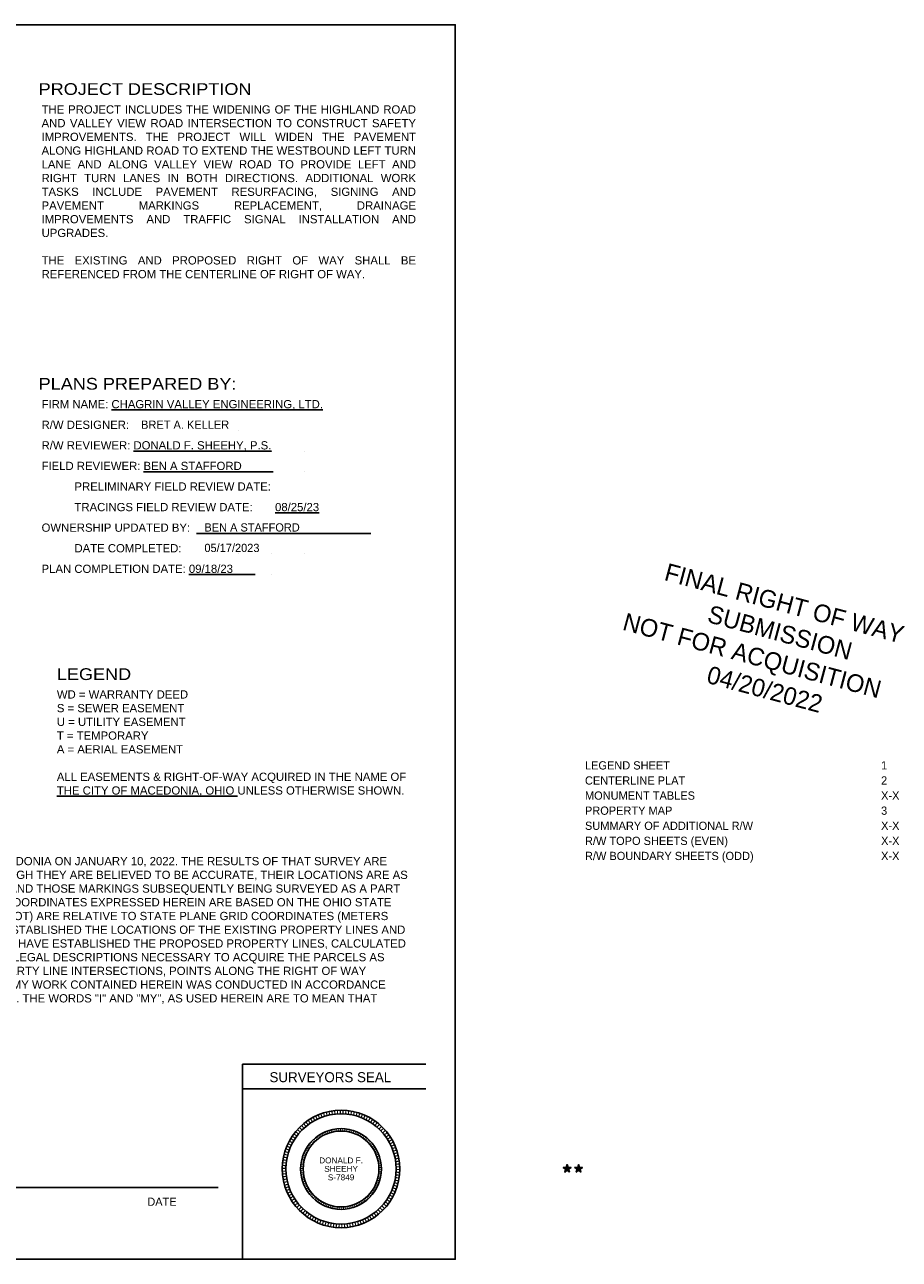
# Model space of a CAD drawing. Header units: feet. Extents: x 2097019.2 to 2097066.3, y 654112 to 654133.
# Tile 3 of 3: x 2097051.4 to 2097066.3, y 654112 to 654133. Entities that reach past the tile are written whole.
import ezdxf
from ezdxf.enums import TextEntityAlignment as Align

# ---------------------------------------------------------------- set-up
doc = ezdxf.new("R2010")
doc.units = ezdxf.units.FT
doc.header["$MEASUREMENT"] = 0
doc.layers.add('0_View_Frame_Border', color=251, linetype='Continuous', plot=False)
doc.layers.add('SH_Data', color=7, linetype='Continuous')
doc.layers.add('SH_Text', color=7, linetype='Continuous')
doc.styles.add('ARIAL10', font='arial.ttf', dxfattribs={"height": 0.1})
doc.styles.add('Font 70-Title', font='txt', dxfattribs={"width": 1.15, "height": 0.2})
doc.styles.add('KROY1', font='KROY1')
doc.styles.add('Slanted-Sub Title', font='font31.shx', dxfattribs={"height": 0.17})
doc.styles.add('Straight-Norrmal', font='font30.shx', dxfattribs={"height": 0.14})
doc.styles.add('Straight_Normal', font='font30.shx', dxfattribs={"height": 0.14})

msp = doc.modelspace()

# ---------------------------------------------------------------- hatches: boundary and pattern name
for points in [[(2097060.723843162, 654113.4957889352), (2097060.708233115, 654113.5438317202), (2097060.749100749, 654113.5735237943), (2097060.698585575, 654113.5735237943), (2097060.682975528, 654113.6215665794), (2097060.667365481, 654113.5735237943), (2097060.616850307, 654113.5735237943), (2097060.657717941, 654113.5438317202), (2097060.642107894, 654113.4957889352), (2097060.682975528, 654113.5254810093)], [(2097060.918526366, 654113.4957889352), (2097060.902916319, 654113.5438317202), (2097060.943783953, 654113.5735237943), (2097060.893268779, 654113.5735237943), (2097060.877658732, 654113.6215665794), (2097060.862048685, 654113.5735237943), (2097060.811533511, 654113.5735237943), (2097060.852401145, 654113.5438317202), (2097060.836791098, 654113.4957889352), (2097060.877658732, 654113.5254810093)]]:
    msp.add_hatch(color=256).paths.add_polyline_path(points)

# ---------------------------------------------------------------- linework, layer by layer
for points in [[(2097056.469338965, 654114.411614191, 0.01875, 0.02, 0), (2097056.444985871, 654114.4691743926, 0.02, 0.02, 0)], [(2097056.511479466, 654114.4282546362, 0.01874999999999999, 0.02, 0), (2097056.489935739, 654114.4869242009, 0.02, 0.02, 0)], [(2097056.554374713, 654114.4428396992, 0.01875, 0.02, 0), (2097056.535690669, 654114.5024816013, 0.02, 0.02, 0)], [(2097056.597924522, 654114.4553353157, 0.01875000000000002, 0.02, 0), (2097056.582143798, 654114.515810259, 0.02, 0.02, 0)], [(2097056.64202718, 654114.4657123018, 0.01875, 0.02, 0), (2097056.629186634, 654114.5268790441, 0.02, 0.02, 0)], [(2097056.686579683, 654114.4739464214, 0.01875, 0.02, 0), (2097056.676709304, 654114.5356621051, 0.02, 0.02, 0)], [(2097056.731477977, 654114.4800184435, 0.01875, 0.02, 0), (2097056.724600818, 654114.5421389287, 0.02, 0.02, 0)], [(2097056.7766172, 654114.4839141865, 0.01875000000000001, 0.02, 0), (2097056.772749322, 654114.5462943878, 0.02, 0.02, 0)], [(2097056.821891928, 654114.4856245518, 0.01874999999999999, 0.02, 0), (2097056.821042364, 654114.5481187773, 0.02, 0.02, 0)], [(2097056.867196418, 654114.4851455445, 0.01875000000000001, 0.02, 0), (2097056.869367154, 654114.5476078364, 0.02, 0.02, 0)], [(2097056.91242486, 654114.4824782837, 0.01875, 0.02, 0), (2097056.917610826, 654114.5447627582, 0.02, 0.02, 0)], [(2097056.957471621, 654114.4776289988, 0.01874999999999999, 0.02, 0), (2097056.965660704, 654114.5395901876, 0.02, 0.02, 0)], [(2097057.002231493, 654114.4706090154, 0.01875000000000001, 0.02, 0), (2097057.013404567, 654114.5321022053, 0.02, 0.02, 0)], [(2097057.046599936, 654114.4614347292, 0.01875, 0.02, 0), (2097057.060730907, 654114.5223163, 0.02, 0.02, 0)], [(2097057.090473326, 654114.4501275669, 0.01874999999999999, 0.02, 0), (2097057.107529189, 654114.5102553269, 0.02, 0.02, 0)], [(2097057.133749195, 654114.4367139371, 0.01874999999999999, 0.02, 0), (2097057.153690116, 654114.4959474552, 0.02, 0.02, 0)], [(2097057.176326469, 654114.4212251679, 0.01874999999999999, 0.02, 0), (2097057.199105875, 654114.4794261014, 0.02, 0.02, 0)], [(2097056.170722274, 654114.2101217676, 0.01875, 0.02, 0), (2097056.126461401, 654114.254249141, 0.02, 0.02, 0)], [(2097056.203476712, 654114.2414246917, 0.01875, 0.02, 0), (2097056.161399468, 654114.2876389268, 0.02, 0.02, 0)], [(2097056.23770525, 654114.2711085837, 0.01875000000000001, 0.02, 0), (2097056.197909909, 654114.3193017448, 0.02, 0.02, 0)], [(2097056.273327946, 654114.2991041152, 0.01875000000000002, 0.02, 0), (2097056.235907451, 654114.3491636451, 0.02, 0.02, 0)], [(2097056.310261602, 654114.3253459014, 0.01874999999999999, 0.02, 0), (2097056.275303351, 654114.3771548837, 0.02, 0.02, 0)], [(2097056.348419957, 654114.3497726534, 0.01875000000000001, 0.02, 0), (2097056.316005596, 654114.4032100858, 0.02, 0.02, 0)], [(2097056.387713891, 654114.3723273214, 0.01875000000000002, 0.02, 0), (2097056.357919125, 654114.4272683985, 0.02, 0.02, 0)], [(2097056.428051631, 654114.392957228, 0.01874999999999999, 0.02, 0), (2097056.400946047, 654114.4492736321, 0.02, 0.02, 0)], [(2097057.218105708, 654114.4036974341, 0.01875000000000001, 0.02, 0), (2097057.243670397, 654114.460729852, 0.02, 0.02, 0)], [(2097057.258989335, 654114.3841716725, 0.01875000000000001, 0.02, 0), (2097057.287279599, 654114.4399023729, 0.02, 0.02, 0)], [(2097057.298881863, 654114.3626934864, 0.01874999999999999, 0.02, 0), (2097057.329831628, 654114.4169923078, 0.02, 0.02, 0)], [(2097057.337690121, 654114.3393130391, 0.01875000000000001, 0.02, 0), (2097057.371227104, 654114.392053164, 0.02, 0.02, 0)], [(2097057.375323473, 654114.3140849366, 0.01874999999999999, 0.02, 0), (2097057.411369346, 654114.365143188, 0.02, 0.02, 0)], [(2097057.411694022, 654114.2870681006, 0.01874999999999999, 0.02, 0), (2097057.450164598, 654114.3363252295, 0.02, 0.02, 0)], [(2097057.446716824, 654114.2583256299, 0.01874999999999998, 0.02, 0), (2097057.487522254, 654114.3056665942, 0.02, 0.02, 0)], [(2097057.480310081, 654114.227924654, 0.01875000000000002, 0.02, 0), (2097057.523355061, 654114.2732388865, 0.02, 0.02, 0)], [(2097056.031608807, 654114.0320030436, 0.01874999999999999, 0.02, 0), (2097055.978073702, 654114.0642558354, 0.02, 0.02, 0)], [(2097056.05592018, 654114.0702350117, 0.01875, 0.02, 0), (2097056.004005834, 654114.1050366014, 0.02, 0.02, 0)], [(2097056.082050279, 654114.1072477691, 0.01875, 0.02, 0), (2097056.03187794, 654114.144516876, 0.02, 0.02, 0)], [(2097056.109938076, 654114.1429548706, 0.01874999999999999, 0.02, 0), (2097056.061624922, 654114.1826044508, 0.02, 0.02, 0)], [(2097056.139518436, 654114.1772729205, 0.01875000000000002, 0.02, 0), (2097056.093177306, 654114.2192103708, 0.02, 0.02, 0)], [(2097056.400398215, 654114.0251420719, 0.01290000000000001, 0.01375000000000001, 0), (2097056.371785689, 654114.0565677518, 0.01290000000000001, 0.01375000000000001, 0)], [(2097056.423947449, 654114.0455645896, 0.0129, 0.01375, 0), (2097056.396886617, 654114.0783359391, 0.0129, 0.01375, 0)], [(2097056.448455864, 654114.0648255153, 0.01289999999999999, 0.01375000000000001, 0), (2097056.423009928, 654114.0988659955, 0.01289999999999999, 0.01375000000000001, 0)], [(2097056.47386622, 654114.0828798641, 0.01289999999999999, 0.01374999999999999, 0), (2097056.450094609, 654114.1181099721, 0.01289999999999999, 0.01374999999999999, 0)], [(2097056.500119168, 654114.0996854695, 0.0129, 0.01375000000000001, 0), (2097056.478077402, 654114.1360229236, 0.0129, 0.01375000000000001, 0)], [(2097056.527153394, 654114.1152030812, 0.01290000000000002, 0.01375000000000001, 0), (2097056.506892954, 654114.1525630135, 0.01290000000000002, 0.01375000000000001, 0)], [(2097056.554905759, 654114.1293964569, 0.0129, 0.01374999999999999, 0), (2097056.536473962, 654114.1676916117, 0, 0, 0)], [(2097056.583311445, 654114.1422324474, 0.01289999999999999, 0.01374999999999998, 0), (2097056.566751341, 654114.1813733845, 0.01289999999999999, 0.01374999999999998, 0)], [(2097056.61230411, 654114.1536810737, 0.01290000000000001, 0.01374999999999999, 0), (2097056.597654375, 654114.1935763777, 0.01290000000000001, 0.01374999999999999, 0)], [(2097056.64181604, 654114.163715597, 0.0129, 0.01375, 0), (2097056.62911089, 654114.2042720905, 0.0129, 0.01375, 0)], [(2097056.671778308, 654114.1723125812, 0.01290000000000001, 0.01375, 0), (2097056.661047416, 654114.2134355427, 0.01290000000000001, 0.01375, 0)], [(2097056.702120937, 654114.1794519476, 0.0129, 0.01375, 0), (2097056.693389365, 654114.2210453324, 0.0129, 0.01375, 0)], [(2097056.732773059, 654114.1851170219, 0.0129, 0.01374999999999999, 0), (2097056.726061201, 654114.2270836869, 0.0129, 0.01374999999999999, 0)], [(2097056.763663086, 654114.1892945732, 0.01290000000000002, 0.01375000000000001, 0), (2097056.758986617, 654114.231536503, 0.01290000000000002, 0.01375000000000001, 0)], [(2097056.794718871, 654114.1919748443, 0.0129, 0.01375000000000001, 0), (2097056.792088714, 654114.2343933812, 0.0129, 0.01375000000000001, 0)], [(2097056.825867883, 654114.1931515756, 0.01289999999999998, 0.01375, 0), (2097056.82529018, 654114.235647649, 0.01289999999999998, 0.01375, 0)], [(2097056.857037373, 654114.1928220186, 0.01290000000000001, 0.01375, 0), (2097056.858513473, 654114.2352963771, 0.01290000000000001, 0.01375, 0)], [(2097056.888154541, 654114.1909869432, 0.01290000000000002, 0.01375, 0), (2097056.891680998, 654114.2333403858, 0.01290000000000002, 0.01375, 0)], [(2097056.919146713, 654114.1876506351, 0.01289999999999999, 0.01374999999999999, 0), (2097056.924715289, 654114.2297842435, 0.01289999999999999, 0.01374999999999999, 0)], [(2097056.949941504, 654114.1828208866, 0.01290000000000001, 0.01375, 0), (2097056.957539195, 654114.2246362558, 0.01290000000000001, 0.01375, 0)], [(2097056.980466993, 654114.1765089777, 0.01289999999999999, 0.01375000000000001, 0), (2097056.990076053, 654114.2179084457, 0.01289999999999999, 0.01375000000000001, 0)], [(2097057.010651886, 654114.16872965, 0.01289999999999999, 0.01374999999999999, 0), (2097057.022249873, 654114.2096165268, 0.01289999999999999, 0.01374999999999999, 0)], [(2097057.040425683, 654114.1595010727, 0.01289999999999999, 0.01374999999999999, 0), (2097057.05398551, 654114.199779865, 0.01289999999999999, 0.01374999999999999, 0)], [(2097057.069718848, 654114.1488447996, 0.0129, 0.01375000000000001, 0), (2097057.085208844, 654114.1884214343, 0.0129, 0.01375000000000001, 0)], [(2097057.098462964, 654114.1367857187, 0.01290000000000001, 0.01375, 0), (2097057.115846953, 654114.1755677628, 0.01290000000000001, 0.01375, 0)], [(2097057.126590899, 654114.1233519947, 0.01290000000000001, 0.01375000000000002, 0), (2097057.145828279, 654114.161248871, 0.01290000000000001, 0.01375000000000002, 0)], [(2097057.154036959, 654114.1085750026, 0.0129, 0.01374999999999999, 0), (2097057.1750828, 654114.1454982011, 0.0129, 0.01374999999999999, 0)], [(2097057.180737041, 654114.0924892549, 0.01289999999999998, 0.01375000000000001, 0), (2097057.203542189, 654114.1283525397, 0.01289999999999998, 0.01375000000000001, 0)], [(2097057.206628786, 654114.0751323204, 0.01289999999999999, 0.01374999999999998, 0), (2097057.23113998, 654114.1098519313, 0.01289999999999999, 0.01374999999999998, 0)], [(2097057.231651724, 654114.0565447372, 0.0129, 0.01375, 0), (2097057.257811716, 654114.0900395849, 0.0129, 0.01375, 0)], [(2097057.255747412, 654114.0367699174, 0.01289999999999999, 0.01374999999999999, 0), (2097057.283495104, 654114.0689617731, 0.01289999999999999, 0.01374999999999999, 0)], [(2097057.278859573, 654114.015854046, 0.0129, 0.01375, 0), (2097057.30813016, 654114.046667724, 0.0129, 0.01375, 0)], [(2097057.512395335, 654114.1959361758, 0.01875000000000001, 0.02, 0), (2097057.557579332, 654114.239117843, 0.02, 0.02, 0)], [(2097057.542897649, 654114.1624349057, 0.01875000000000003, 0.02, 0), (2097057.590115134, 654114.2033831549, 0.02, 0.02, 0)], [(2097057.571745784, 654114.1274990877, 0.01874999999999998, 0.02, 0), (2097057.620886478, 654114.1661182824, 0.02, 0.02, 0)], [(2097057.598872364, 654114.0912103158, 0.01875000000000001, 0.02, 0), (2097057.649821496, 654114.1274102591, 0.02, 0.02, 0)], [(2097057.624214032, 654114.0536533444, 0.01874999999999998, 0.02, 0), (2097057.676852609, 654114.0873494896, 0.02, 0.02, 0)], [(2097057.647711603, 654114.0149158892, 0.01875000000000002, 0.02, 0), (2097057.701916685, 654114.0460295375, 0.02, 0.02, 0)], [(2097055.939164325, 654113.8257680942, 0.01874999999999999, 0.02, 0), (2097055.879466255, 654113.8442718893, 0.02, 0.02, 0)], [(2097055.953619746, 654113.8687072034, 0.01875, 0.02, 0), (2097055.89488537, 654113.8900736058, 0.02, 0.02, 0)], [(2097055.970132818, 654113.9108977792, 0.01875, 0.02, 0), (2097055.912499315, 654113.9350768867, 0.02, 0.02, 0)], [(2097055.988664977, 654113.9522412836, 0.01875, 0.02, 0), (2097055.932266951, 654113.9791766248, 0.02, 0.02, 0)], [(2097056.009172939, 654113.992641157, 0.01875000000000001, 0.02, 0), (2097055.95414211, 654114.022269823, 0.02, 0.02, 0)], [(2097056.252607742, 654113.8261838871, 0.0129, 0.01375, 0), (2097056.214257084, 654113.8444999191, 0.0129, 0.01375, 0)], [(2097056.266717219, 654113.853979, 0.0129, 0.01375000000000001, 0), (2097056.229296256, 654113.8741264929, 0.0129, 0.01375000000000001, 0)], [(2097056.282153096, 654113.8810599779, 0.0129, 0.01375, 0), (2097056.245749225, 654113.9029918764, 0.0129, 0.01375, 0)], [(2097056.298879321, 654113.907363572, 0.0129, 0.01375, 0), (2097056.263577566, 654113.931028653, 0.0129, 0.01375, 0)], [(2097056.316856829, 654113.9328283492, 0.01289999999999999, 0.01375, 0), (2097056.282739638, 654113.9581713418, 0.01289999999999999, 0.01375, 0)], [(2097056.336043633, 654113.957394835, 0.01289999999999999, 0.01374999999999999, 0), (2097056.303190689, 654113.9843565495, 0.01289999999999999, 0.01374999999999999, 0)], [(2097056.356394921, 654113.9810056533, 0.01290000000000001, 0.01375000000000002, 0), (2097056.324882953, 654114.0095231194, 0.01290000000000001, 0.01375000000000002, 0)], [(2097056.377863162, 654114.00360566, 0.0129, 0.01375, 0), (2097056.347765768, 654114.033612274, 0.0129, 0.01375, 0)], [(2097057.300934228, 654113.9938459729, 0.0129, 0.01375000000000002, 0), (2097057.331659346, 654114.0232095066, 0.0129, 0.01375000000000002, 0)], [(2097057.32191982, 654113.970797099, 0.01290000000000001, 0.01375000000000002, 0), (2097057.35402771, 654113.9986419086, 0.01290000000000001, 0.01375000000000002, 0)], [(2097057.341767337, 654113.9467612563, 0.01289999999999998, 0.01374999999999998, 0), (2097057.375183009, 654113.9730223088, 0.01289999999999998, 0.01374999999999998, 0)], [(2097057.360430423, 654113.9217945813, 0.0129, 0.01375, 0), (2097057.395075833, 654113.9464105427, 0.0129, 0.01375, 0)], [(2097057.377865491, 654113.8959553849, 0.01289999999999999, 0.01375, 0), (2097057.413659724, 654113.9188687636, 0.01289999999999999, 0.01375, 0)], [(2097057.39403182, 654113.8693040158, 0.0129, 0.01375000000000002, 0), (2097057.430891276, 654113.8904612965, 0.0129, 0.01375000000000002, 0)], [(2097057.408891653, 654113.8419027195, 0.0129, 0.01375, 0), (2097057.446730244, 654113.8612544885, 0.0129, 0.01375, 0)], [(2097057.669310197, 654113.9750884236, 0.01875, 0.02, 0), (2097057.724955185, 654114.0035469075, 0.02, 0.02, 0)], [(2097057.688959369, 654113.9342639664, 0.01874999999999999, 0.02, 0), (2097057.745914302, 654113.9600008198, 0.02, 0.02, 0)], [(2097057.706613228, 654113.892537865, 0.01875, 0.02, 0), (2097057.764745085, 654113.9154929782, 0.02, 0.02, 0)], [(2097057.722230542, 654113.8500075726, 0.01875000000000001, 0.02, 0), (2097057.781403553, 654113.870127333, 0.02, 0.02, 0)], [(2097055.902520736, 654113.6485533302, 0.01875, 0.02, 0), (2097055.840379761, 654113.6552428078, 0.02, 0.02, 0)], [(2097055.908457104, 654113.6934697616, 0.01875000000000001, 0.02, 0), (2097055.846711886, 654113.703153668, 0.02, 0.02, 0)], [(2097055.916556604, 654113.738046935, 0.01875000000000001, 0.02, 0), (2097055.855351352, 654113.7507026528, 0.02, 0.02, 0)], [(2097055.926800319, 654113.7821807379, 0.01875, 0.02, 0), (2097055.866277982, 654113.7977787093, 0.02, 0.02, 0)], [(2097056.197424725, 654113.64814908, 0.01290000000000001, 0.01375000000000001, 0), (2097056.155437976, 654113.6547341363, 0.01290000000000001, 0.01375000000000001, 0)], [(2097056.202997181, 654113.6788181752, 0.0129, 0.01375, 0), (2097056.16137761, 654113.6874240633, 0.0129, 0.01375, 0)], [(2097056.210044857, 654113.7091822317, 0.01289999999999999, 0.01375, 0), (2097056.168889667, 654113.7197888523, 0.01289999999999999, 0.01375, 0)], [(2097056.218551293, 654113.7391703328, 0.0129, 0.01375, 0), (2097056.177956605, 654113.7517529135, 0.0129, 0.01375, 0)], [(2097056.228496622, 654113.7687124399, 0.0129, 0.01375, 0), (2097056.188557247, 654113.7832415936, 0.0129, 0.01375, 0)], [(2097056.239857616, 654113.7977395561, 0.0129, 0.01375, 0), (2097056.200666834, 654113.8141813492, 0.0129, 0.01375, 0)], [(2097057.422410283, 654113.8138154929, 0.01289999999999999, 0.01374999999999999, 0), (2097057.461139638, 654113.8313165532, 0.01289999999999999, 0.01374999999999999, 0)], [(2097057.434556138, 654113.7851079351, 0.0129, 0.01375000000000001, 0), (2097057.474085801, 654113.800717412, 0.0129, 0.01375000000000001, 0)], [(2097057.44530085, 654113.7558470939, 0.01290000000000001, 0.01375, 0), (2097057.485538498, 654113.769528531, 0.01290000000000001, 0.01375, 0)], [(2097057.454619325, 654113.7261013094, 0.01289999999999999, 0.01375, 0), (2097057.49547098, 654113.7378227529, 0.01289999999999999, 0.01375, 0)], [(2097057.462489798, 654113.6959400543, 0.0129, 0.01375, 0), (2097057.503860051, 654113.7056741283, 0.0129, 0.01375, 0)], [(2097057.468893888, 654113.6654337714, 0.0129, 0.01375, 0), (2097057.510686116, 654113.6731577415, 0.0129, 0.01375, 0)], [(2097057.473816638, 654113.6346537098, 0.01290000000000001, 0.01374999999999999, 0), (2097057.515933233, 654113.6403495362, 0.01290000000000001, 0.01374999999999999, 0)], [(2097057.735774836, 654113.8067724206, 0.01875, 0.02, 0), (2097057.7958508, 654113.8240098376, 0.02, 0.02, 0)], [(2097057.747214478, 654113.7629333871, 0.01875, 0.02, 0), (2097057.808053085, 654113.7772482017, 0.02, 0.02, 0)], [(2097057.756522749, 654113.7185928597, 0.01875, 0.02, 0), (2097057.817981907, 654113.7299516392, 0.02, 0.02, 0)], [(2097057.763677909, 654113.673854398, 0.01874999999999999, 0.02, 0), (2097057.825614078, 654113.6822306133, 0.02, 0.02, 0)], [(2097057.768663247, 654113.6288224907, 0.01874999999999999, 0.02, 0), (2097057.830931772, 654113.6341965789, 0.02, 0.02, 0)], [(2097055.897187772, 654113.5581228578, 0.01875, 0.02, 0), (2097055.834691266, 654113.5587836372, 0.02, 0.02, 0)], [(2097055.897803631, 654113.5128200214, 0.01875000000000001, 0.02, 0), (2097055.835348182, 654113.5104606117, 0.02, 0.02, 0)], [(2097055.898761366, 654113.6034025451, 0.01875, 0.02, 0), (2097055.836369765, 654113.6070819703, 0.02, 0.02, 0)], [(2097055.900607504, 654113.4675998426, 0.01875, 0.02, 0), (2097055.83833898, 654113.4622257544, 0.02, 0.02, 0)], [(2097055.905592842, 654113.4225679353, 0.01875000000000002, 0.02, 0), (2097055.843656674, 654113.41419172, 0.02, 0.02, 0)], [(2097056.189671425, 654113.5550304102, 0.0129, 0.01375, 0), (2097056.1471738, 654113.5554797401, 0.0129, 0.01375, 0)], [(2097056.190095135, 654113.5238620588, 0.01290000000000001, 0.01375000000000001, 0), (2097056.14762543, 654113.5222576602, 0.01290000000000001, 0.01375000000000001, 0)], [(2097056.190754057, 654113.586182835, 0.0129, 0.01375, 0), (2097056.148327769, 654113.5886848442, 0.0129, 0.01375, 0)], [(2097056.1920242, 654113.4927505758, 0.01290000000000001, 0.01375, 0), (2097056.149681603, 654113.4890961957, 0.01290000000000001, 0.01375, 0)], [(2097056.193340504, 654113.6172465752, 0.0129, 0.01374999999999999, 0), (2097056.15108464, 654113.62179542, 0.0129, 0.01374999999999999, 0)], [(2097056.195454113, 654113.4617686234, 0.01290000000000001, 0.01375000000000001, 0), (2097056.153337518, 654113.4560727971, 0.01290000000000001, 0.01375000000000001, 0)], [(2097056.200376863, 654113.4309885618, 0.01289999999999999, 0.01375, 0), (2097056.158584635, 654113.4232645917, 0.01289999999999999, 0.01375, 0)], [(2097057.46627357, 654113.417604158, 0.0129, 0.01375, 0), (2097057.507893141, 654113.4089982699, 0.0129, 0.01375, 0)], [(2097057.471846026, 654113.4482732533, 0.0129, 0.01374999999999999, 0), (2097057.513832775, 654113.441688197, 0.0129, 0.01374999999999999, 0)], [(2097057.475930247, 654113.4791757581, 0.01289999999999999, 0.01374999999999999, 0), (2097057.518186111, 654113.4746269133, 0.01289999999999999, 0.01374999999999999, 0)], [(2097057.477246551, 654113.6036717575, 0.0129, 0.01374999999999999, 0), (2097057.519589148, 654113.6073261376, 0.0129, 0.01374999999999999, 0)], [(2097057.478516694, 654113.5102394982, 0.0129, 0.01375, 0), (2097057.520942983, 654113.5077374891, 0.0129, 0.01375, 0)], [(2097057.479175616, 654113.5725602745, 0.01289999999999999, 0.01374999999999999, 0), (2097057.521645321, 654113.5741646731, 0.01289999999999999, 0.01374999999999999, 0)], [(2097057.479599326, 654113.5413919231, 0.01290000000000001, 0.01375, 0), (2097057.522096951, 654113.5409425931, 0.01290000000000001, 0.01375, 0)], [(2097057.766750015, 654113.447869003, 0.01874999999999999, 0.02, 0), (2097057.82889099, 654113.4411795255, 0.02, 0.02, 0)], [(2097057.770509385, 654113.4930197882, 0.01875, 0.02, 0), (2097057.832900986, 654113.489340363, 0.02, 0.02, 0)], [(2097057.77146712, 654113.5836023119, 0.01874999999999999, 0.02, 0), (2097057.833922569, 654113.5859617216, 0.02, 0.02, 0)], [(2097057.772082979, 654113.5382994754, 0.01875000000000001, 0.02, 0), (2097057.834579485, 654113.537638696, 0.02, 0.02, 0)], [(2097055.912748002, 654113.3778294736, 0.01875, 0.02, 0), (2097055.851288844, 654113.3664706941, 0.02, 0.02, 0)], [(2097055.922056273, 654113.3334889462, 0.01875000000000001, 0.02, 0), (2097055.861217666, 654113.3191741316, 0.02, 0.02, 0)], [(2097055.933495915, 654113.2896499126, 0.01875, 0.02, 0), (2097055.873419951, 654113.2724124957, 0.02, 0.02, 0)], [(2097055.947040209, 654113.2464147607, 0.01875, 0.02, 0), (2097055.887867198, 654113.2262950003, 0.02, 0.02, 0)], [(2097055.962657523, 654113.2038844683, 0.01875000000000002, 0.02, 0), (2097055.904525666, 654113.1809293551, 0.02, 0.02, 0)], [(2097056.206780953, 654113.400482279, 0.01290000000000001, 0.01375000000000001, 0), (2097056.1654107, 654113.390748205, 0.01290000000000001, 0.01375000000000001, 0)], [(2097056.214651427, 654113.3703210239, 0.01289999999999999, 0.01375, 0), (2097056.173799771, 654113.3585995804, 0.01289999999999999, 0.01375, 0)], [(2097056.223969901, 654113.3405752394, 0.0129, 0.01375, 0), (2097056.183732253, 654113.3268938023, 0.0129, 0.01375, 0)], [(2097056.234714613, 654113.3113143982, 0.0129, 0.01375000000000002, 0), (2097056.19518495, 654113.2957049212, 0.0129, 0.01375000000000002, 0)], [(2097056.246860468, 654113.2826068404, 0.01289999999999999, 0.01375000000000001, 0), (2097056.208131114, 654113.2651057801, 0.01289999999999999, 0.01375000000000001, 0)], [(2097056.260379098, 654113.2545196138, 0.01290000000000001, 0.01375000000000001, 0), (2097056.222540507, 654113.2351678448, 0.01290000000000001, 0.01375000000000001, 0)], [(2097056.275238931, 654113.2271183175, 0.0129, 0.01375000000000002, 0), (2097056.238379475, 654113.2059610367, 0.0129, 0.01375000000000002, 0)], [(2097057.387117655, 654113.2153623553, 0.0129, 0.01375000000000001, 0), (2097057.423521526, 654113.1934304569, 0.0129, 0.01375000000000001, 0)], [(2097057.402553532, 654113.2424433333, 0.01290000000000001, 0.01375000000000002, 0), (2097057.439974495, 654113.2222958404, 0.01290000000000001, 0.01375000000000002, 0)], [(2097057.416663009, 654113.2702384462, 0.0129, 0.01375, 0), (2097057.455013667, 654113.2519224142, 0.0129, 0.01375, 0)], [(2097057.429413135, 654113.2986827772, 0.0129, 0.01375000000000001, 0), (2097057.468603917, 654113.282240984, 0.0129, 0.01375000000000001, 0)], [(2097057.440774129, 654113.3277098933, 0.0129, 0.01375000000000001, 0), (2097057.480713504, 654113.3131807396, 0.0129, 0.01375000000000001, 0)], [(2097057.450719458, 654113.3572520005, 0.01289999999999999, 0.01374999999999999, 0), (2097057.491314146, 654113.3446694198, 0.01289999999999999, 0.01374999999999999, 0)], [(2097057.459225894, 654113.3872401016, 0.0129, 0.01375, 0), (2097057.500381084, 654113.376633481, 0.0129, 0.01375, 0)], [(2097057.715651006, 654113.2277151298, 0.01875000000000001, 0.02, 0), (2097057.774385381, 654113.2063487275, 0.02, 0.02, 0)], [(2097057.730106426, 654113.2706542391, 0.01875, 0.02, 0), (2097057.789804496, 654113.252150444, 0.02, 0.02, 0)], [(2097057.742470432, 654113.3142415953, 0.01875000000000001, 0.02, 0), (2097057.802992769, 654113.298643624, 0.02, 0.02, 0)], [(2097057.752714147, 654113.3583753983, 0.01875000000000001, 0.02, 0), (2097057.813919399, 654113.3457196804, 0.02, 0.02, 0)], [(2097057.760813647, 654113.4029525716, 0.01875, 0.02, 0), (2097057.822558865, 654113.3932686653, 0.02, 0.02, 0)], [(2097055.980311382, 654113.1621583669, 0.01875000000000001, 0.02, 0), (2097055.923356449, 654113.1364215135, 0.02, 0.02, 0)], [(2097055.999960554, 654113.1213339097, 0.01875000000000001, 0.02, 0), (2097055.944315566, 654113.0928754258, 0.02, 0.02, 0)], [(2097056.021559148, 654113.081506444, 0.01875000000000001, 0.02, 0), (2097055.967354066, 654113.0503927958, 0.02, 0.02, 0)], [(2097056.045056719, 654113.0427689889, 0.01875, 0.02, 0), (2097055.992418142, 654113.0090728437, 0.02, 0.02, 0)], [(2097056.070398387, 654113.0052120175, 0.01875, 0.02, 0), (2097056.019449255, 654112.9690120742, 0.02, 0.02, 0)], [(2097056.29140526, 654113.2004669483, 0.01290000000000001, 0.01375, 0), (2097056.255611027, 654113.1775535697, 0.01290000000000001, 0.01375, 0)], [(2097056.308840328, 654113.1746277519, 0.01290000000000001, 0.01375, 0), (2097056.274194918, 654113.1500117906, 0.01290000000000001, 0.01375, 0)], [(2097056.327503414, 654113.149661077, 0.0129, 0.01375000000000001, 0), (2097056.294087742, 654113.1234000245, 0.0129, 0.01375000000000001, 0)], [(2097056.347350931, 654113.1256252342, 0.0129, 0.01374999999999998, 0), (2097056.315243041, 654113.0977804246, 0.0129, 0.01374999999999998, 0)], [(2097056.368336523, 654113.1025763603, 0.0129, 0.01375, 0), (2097056.337611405, 654113.0732128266, 0.0129, 0.01375, 0)], [(2097056.390411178, 654113.0805682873, 0.01289999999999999, 0.01375, 0), (2097056.361140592, 654113.0497546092, 0.01289999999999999, 0.01375, 0)], [(2097056.413523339, 654113.0596524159, 0.0129, 0.01375, 0), (2097056.385775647, 654113.0274605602, 0.0129, 0.01375, 0)], [(2097056.437619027, 654113.0398775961, 0.01290000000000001, 0.01375000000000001, 0), (2097056.411459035, 654113.0063827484, 0.01290000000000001, 0.01375000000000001, 0)], [(2097056.462641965, 654113.0212900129, 0.0129, 0.01375, 0), (2097056.438130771, 654112.9865704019, 0.0129, 0.01375, 0)], [(2097056.48853371, 654113.0039330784, 0.01290000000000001, 0.01375000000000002, 0), (2097056.465728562, 654112.9680697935, 0.01290000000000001, 0.01375000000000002, 0)], [(2097057.169151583, 654112.9967368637, 0.0129, 0.01375000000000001, 0), (2097057.191193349, 654112.9603994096, 0.0129, 0.01375000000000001, 0)], [(2097057.195404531, 654113.0135424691, 0.01289999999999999, 0.01374999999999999, 0), (2097057.219176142, 654112.9783123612, 0.01289999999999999, 0.01374999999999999, 0)], [(2097057.220814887, 654113.031596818, 0.0129, 0.01375000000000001, 0), (2097057.246260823, 654112.9975563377, 0.0129, 0.01375000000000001, 0)], [(2097057.245323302, 654113.0508577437, 0.01289999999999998, 0.01375, 0), (2097057.272384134, 654113.0180863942, 0.01289999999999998, 0.01375, 0)], [(2097057.268872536, 654113.0712802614, 0.01290000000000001, 0.01375000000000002, 0), (2097057.297485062, 654113.0398545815, 0.01290000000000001, 0.01375000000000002, 0)], [(2097057.291407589, 654113.0928166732, 0.0129, 0.01375, 0), (2097057.321504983, 654113.0628100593, 0.0129, 0.01375, 0)], [(2097057.31287583, 654113.11541668, 0.01290000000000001, 0.01375000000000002, 0), (2097057.344387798, 654113.0868992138, 0.01290000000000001, 0.01375000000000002, 0)], [(2097057.333227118, 654113.1390274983, 0.01290000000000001, 0.01375000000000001, 0), (2097057.366080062, 654113.1120657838, 0.01290000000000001, 0.01375000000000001, 0)], [(2097057.352413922, 654113.1635939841, 0.01290000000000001, 0.01375, 0), (2097057.386531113, 654113.1382509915, 0.01290000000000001, 0.01375, 0)], [(2097057.37039143, 654113.1890587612, 0.0129, 0.01374999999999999, 0), (2097057.405693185, 654113.1653936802, 0.0129, 0.01374999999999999, 0)], [(2097057.613350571, 654113.0261873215, 0.01875, 0.02, 0), (2097057.665264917, 654112.9913857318, 0.02, 0.02, 0)], [(2097057.637661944, 654113.0644192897, 0.01875000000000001, 0.02, 0), (2097057.691197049, 654113.0321664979, 0.02, 0.02, 0)], [(2097057.660097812, 654113.1037811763, 0.01875000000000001, 0.02, 0), (2097057.715128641, 654113.0741525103, 0.02, 0.02, 0)], [(2097057.680605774, 654113.1441810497, 0.01875, 0.02, 0), (2097057.7370038, 654113.1172457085, 0.02, 0.02, 0)], [(2097057.699137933, 654113.1855245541, 0.01875, 0.02, 0), (2097057.756771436, 654113.1613454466, 0.02, 0.02, 0)], [(2097056.097524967, 654112.9689232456, 0.01875000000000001, 0.02, 0), (2097056.048384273, 654112.9303040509, 0.02, 0.02, 0)], [(2097056.126373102, 654112.9339874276, 0.01875, 0.02, 0), (2097056.079155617, 654112.8930391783, 0.02, 0.02, 0)], [(2097056.156875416, 654112.9004861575, 0.01874999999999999, 0.02, 0), (2097056.111691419, 654112.8573044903, 0.02, 0.02, 0)], [(2097056.18896067, 654112.8684976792, 0.01874999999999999, 0.02, 0), (2097056.14591569, 654112.8231834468, 0.02, 0.02, 0)], [(2097056.222553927, 654112.8380967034, 0.01875000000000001, 0.02, 0), (2097056.181748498, 654112.7907557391, 0.02, 0.02, 0)], [(2097056.257576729, 654112.8093542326, 0.01875, 0.02, 0), (2097056.219106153, 654112.7600971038, 0.02, 0.02, 0)], [(2097056.293947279, 654112.7823373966, 0.01875, 0.02, 0), (2097056.257901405, 654112.7312791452, 0.02, 0.02, 0)], [(2097056.515233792, 654112.9878473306, 0.01290000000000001, 0.01375, 0), (2097056.494187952, 654112.9509241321, 0.01290000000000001, 0.01375, 0)], [(2097056.542679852, 654112.9730703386, 0.01289999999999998, 0.01375, 0), (2097056.523442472, 654112.9351734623, 0.01289999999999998, 0.01375, 0)], [(2097056.570807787, 654112.9596366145, 0.01290000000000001, 0.01375, 0), (2097056.553423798, 654112.9208545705, 0.01290000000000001, 0.01375, 0)], [(2097056.599551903, 654112.9475775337, 0.01290000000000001, 0.01375000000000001, 0), (2097056.584061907, 654112.908000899, 0.01290000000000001, 0.01375000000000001, 0)], [(2097056.628845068, 654112.9369212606, 0.0129, 0.01374999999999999, 0), (2097056.615285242, 654112.8966424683, 0.0129, 0.01374999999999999, 0)], [(2097056.658618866, 654112.9276926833, 0.01290000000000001, 0.01374999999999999, 0), (2097056.647020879, 654112.8868058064, 0.01290000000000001, 0.01374999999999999, 0)], [(2097056.688803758, 654112.9199133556, 0.0129, 0.01375, 0), (2097056.679194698, 654112.8785138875, 0.0129, 0.01375, 0)], [(2097056.719329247, 654112.9136014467, 0.0129, 0.01374999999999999, 0), (2097056.711731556, 654112.8717860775, 0.0129, 0.01374999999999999, 0)], [(2097056.750124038, 654112.9087716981, 0.0129, 0.01375000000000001, 0), (2097056.744555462, 654112.8666380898, 0.0129, 0.01375000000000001, 0)], [(2097056.78111621, 654112.9054353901, 0.01289999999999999, 0.01375000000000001, 0), (2097056.777589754, 654112.8630819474, 0.01289999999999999, 0.01375000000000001, 0)], [(2097056.812233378, 654112.9036003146, 0.01289999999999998, 0.01374999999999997, 0), (2097056.810757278, 654112.8611259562, 0.01289999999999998, 0.01374999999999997, 0)], [(2097056.843402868, 654112.9032707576, 0.01290000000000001, 0.01375000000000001, 0), (2097056.843980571, 654112.8607746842, 0.01290000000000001, 0.01375000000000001, 0)], [(2097056.87455188, 654112.904447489, 0.01290000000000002, 0.01375000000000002, 0), (2097056.877182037, 654112.8620289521, 0.01290000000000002, 0.01375000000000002, 0)], [(2097056.905607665, 654112.9071277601, 0.01290000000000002, 0.01375000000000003, 0), (2097056.910284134, 654112.8648858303, 0.01290000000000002, 0.01375000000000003, 0)], [(2097056.936497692, 654112.9113053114, 0.01290000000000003, 0.01375000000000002, 0), (2097056.94320955, 654112.8693386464, 0.01290000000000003, 0.01375000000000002, 0)], [(2097056.967149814, 654112.9169703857, 0.01290000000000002, 0.01375000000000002, 0), (2097056.975881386, 654112.8753770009, 0.01290000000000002, 0.01375000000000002, 0)], [(2097056.997492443, 654112.924109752, 0.01289999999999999, 0.01375, 0), (2097057.008223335, 654112.8829867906, 0.01289999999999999, 0.01375, 0)], [(2097057.027454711, 654112.9327067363, 0.01289999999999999, 0.01374999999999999, 0), (2097057.040159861, 654112.8921502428, 0.01289999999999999, 0.01374999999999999, 0)], [(2097057.056966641, 654112.9427412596, 0.01290000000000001, 0.01374999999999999, 0), (2097057.071616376, 654112.9028459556, 0.01290000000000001, 0.01374999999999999, 0)], [(2097057.085959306, 654112.9541898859, 0.01289999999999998, 0.01374999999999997, 0), (2097057.10251941, 654112.9150489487, 0.01289999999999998, 0.01374999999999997, 0)], [(2097057.114364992, 654112.9670258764, 0.01289999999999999, 0.01374999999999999, 0), (2097057.132796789, 654112.9287307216, 0.01289999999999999, 0.01374999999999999, 0)], [(2097057.142117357, 654112.9812192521, 0.01289999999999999, 0.01375, 0), (2097057.162377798, 654112.9438593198, 0.01289999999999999, 0.01375, 0)], [(2097057.395942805, 654112.797318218, 0.01875000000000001, 0.02, 0), (2097057.4333633, 654112.7472586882, 0.02, 0.02, 0)], [(2097057.431565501, 654112.8253137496, 0.01874999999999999, 0.02, 0), (2097057.471360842, 654112.7771205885, 0.02, 0.02, 0)], [(2097057.465794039, 654112.8549976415, 0.01875000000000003, 0.02, 0), (2097057.507871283, 654112.8087834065, 0.02, 0.02, 0)], [(2097057.498548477, 654112.8863005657, 0.01874999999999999, 0.02, 0), (2097057.54280935, 654112.8421731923, 0.02, 0.02, 0)], [(2097057.529752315, 654112.9191494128, 0.01875000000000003, 0.02, 0), (2097057.576093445, 654112.8772119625, 0.02, 0.02, 0)], [(2097057.559332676, 654112.9534674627, 0.01875000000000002, 0.02, 0), (2097057.607645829, 654112.9138178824, 0.02, 0.02, 0)], [(2097057.587220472, 654112.9891745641, 0.01875, 0.02, 0), (2097057.637392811, 654112.9519054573, 0.02, 0.02, 0)], [(2097056.33158063, 654112.7571092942, 0.01875000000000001, 0.02, 0), (2097056.298043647, 654112.7043691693, 0.02, 0.02, 0)], [(2097056.370388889, 654112.7337288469, 0.01875, 0.02, 0), (2097056.339439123, 654112.6794300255, 0.02, 0.02, 0)], [(2097056.410281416, 654112.7122506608, 0.01875, 0.02, 0), (2097056.381991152, 654112.6565199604, 0.02, 0.02, 0)], [(2097056.451165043, 654112.6927248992, 0.01875000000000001, 0.02, 0), (2097056.425600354, 654112.6356924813, 0.02, 0.02, 0)], [(2097056.492944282, 654112.6751971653, 0.01875000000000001, 0.02, 0), (2097056.470164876, 654112.6169962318, 0.02, 0.02, 0)], [(2097056.535521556, 654112.6597083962, 0.01874999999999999, 0.02, 0), (2097056.515580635, 654112.6004748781, 0.02, 0.02, 0)], [(2097056.578797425, 654112.6462947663, 0.01875000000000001, 0.02, 0), (2097056.561741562, 654112.5861670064, 0.02, 0.02, 0)], [(2097056.622670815, 654112.6349876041, 0.01875, 0.02, 0), (2097056.608539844, 654112.5741060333, 0.02, 0.02, 0)], [(2097056.667039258, 654112.6258133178, 0.01874999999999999, 0.02, 0), (2097056.655866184, 654112.564320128, 0.02, 0.02, 0)], [(2097056.71179913, 654112.6187933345, 0.01875, 0.02, 0), (2097056.703610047, 654112.5568321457, 0.02, 0.02, 0)], [(2097056.756845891, 654112.6139440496, 0.01875, 0.02, 0), (2097056.751659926, 654112.5516595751, 0.02, 0.02, 0)], [(2097056.802074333, 654112.6112767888, 0.01874999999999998, 0.02, 0), (2097056.799903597, 654112.5488144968, 0.02, 0.02, 0)], [(2097056.847378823, 654112.6107977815, 0.01875, 0.02, 0), (2097056.848228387, 654112.5483035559, 0.02, 0.02, 0)], [(2097056.892653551, 654112.6125081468, 0.01875000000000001, 0.02, 0), (2097056.896521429, 654112.5501279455, 0.02, 0.02, 0)], [(2097056.937792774, 654112.6164038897, 0.01875000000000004, 0.02, 0), (2097056.944669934, 654112.5542834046, 0.02, 0.02, 0)], [(2097056.982691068, 654112.6224759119, 0.01875000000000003, 0.02, 0), (2097056.992561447, 654112.5607602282, 0.02, 0.02, 0)], [(2097057.027243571, 654112.6307100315, 0.01875000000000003, 0.02, 0), (2097057.040084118, 654112.5695432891, 0.02, 0.02, 0)], [(2097057.071346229, 654112.6410870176, 0.01875, 0.02, 0), (2097057.087126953, 654112.5806120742, 0.02, 0.02, 0)], [(2097057.114896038, 654112.653582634, 0.01874999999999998, 0.02, 0), (2097057.133580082, 654112.593940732, 0.02, 0.02, 0)], [(2097057.157791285, 654112.668167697, 0.01874999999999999, 0.02, 0), (2097057.179335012, 654112.6094981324, 0.02, 0.02, 0)], [(2097057.199931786, 654112.6848081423, 0.01874999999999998, 0.02, 0), (2097057.22428488, 654112.6272479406, 0.02, 0.02, 0)], [(2097057.241219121, 654112.7034651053, 0.01875, 0.02, 0), (2097057.268324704, 654112.6471487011, 0.02, 0.02, 0)], [(2097057.28155686, 654112.7240950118, 0.01874999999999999, 0.02, 0), (2097057.311351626, 654112.6691539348, 0.02, 0.02, 0)], [(2097057.320850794, 654112.7466496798, 0.01875000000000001, 0.02, 0), (2097057.353265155, 654112.6932122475, 0.02, 0.02, 0)], [(2097057.359009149, 654112.7710764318, 0.01875, 0.02, 0), (2097057.3939674, 654112.7192674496, 0.02, 0.02, 0)]]:
    msp.add_lwpolyline(points, format="xyseb")
for points in [[(2097060.723843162, 654113.4957889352), (2097060.708233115, 654113.5438317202), (2097060.749100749, 654113.5735237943), (2097060.698585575, 654113.5735237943), (2097060.682975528, 654113.6215665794), (2097060.667365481, 654113.5735237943), (2097060.616850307, 654113.5735237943), (2097060.657717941, 654113.5438317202), (2097060.642107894, 654113.4957889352), (2097060.682975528, 654113.5254810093)], [(2097060.918526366, 654113.4957889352), (2097060.902916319, 654113.5438317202), (2097060.943783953, 654113.5735237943), (2097060.893268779, 654113.5735237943), (2097060.877658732, 654113.6215665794), (2097060.862048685, 654113.5735237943), (2097060.811533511, 654113.5735237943), (2097060.852401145, 654113.5438317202), (2097060.836791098, 654113.4957889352), (2097060.877658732, 654113.5254810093)]]:
    msp.add_lwpolyline(points, close=True)
at = {"layer": '0_View_Frame_Border', "color": 6}
msp.add_lwpolyline([(2097028.278990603, 654133.0113268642), (2097058.778988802, 654133.0113268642), (2097058.778988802, 654112.0113281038), (2097028.278990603, 654112.0113281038)], close=True, dxfattribs=at)
at = {"layer": 'Defpoints'}
for radius in [1, 0.9375, 0.6875, 0.645]:
    msp.add_circle((2097056.834635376, 654113.5482111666), radius, dxfattribs=at)
at = {"layer": 'SH_Data'}
for points in [[(2097055.15779145, 654115.3303398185), (2097055.15779145, 654112.0113281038)], [(2097058.276804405, 654115.3303398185), (2097055.15779145, 654115.3303398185)], [(2097055.15780145, 654114.9122798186), (2097058.276802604, 654114.9122798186)]]:
    msp.add_lwpolyline(points, dxfattribs=at)
at = {"layer": 'SH_Text'}
msp.add_line((2097054.374540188, 654124.3544982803), (2097057.343607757, 654124.3544982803), dxfattribs=at)
at = {"layer": 'SH_Text', "elevation": 395.055}
msp.add_lwpolyline([(2097046.909482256, 654113.2314161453), (2097054.741332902, 654113.2314161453)], dxfattribs=at)

# ---------------------------------------------------------------- texts
at = {"layer": 'SH_Text', "style": 'Font 70-Title', "width": 1.15}
for s, p in [('PROJECT DESCRIPTION', (2097051.687195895, 654131.8164002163, 395.055)), ('PLANS PREPARED BY:', (2097051.687195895, 654126.803252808, 395.055)), ('LEGEND', (2097051.997450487, 654121.8646657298, 395.055))]:
    msp.add_text(s, height=0.2, dxfattribs=at).set_placement(p)
at = {"layer": 'SH_Text', "style": 'Slanted-Sub Title'}
msp.add_text('SURVEYORS SEAL', height=0.17, dxfattribs=at).set_placement((2097055.616392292, 654115.02422438, 395.055))
at = {"layer": 'SH_Text', "style": 'ARIAL10'}
for s, p in [('DONALD F.', (2097056.835392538, 654113.6433277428)), ('SHEEHY', (2097056.835392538, 654113.4996299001)), ('S-7849', (2097056.835392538, 654113.3550426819))]:
    msp.add_text(s, height=0.1, dxfattribs=at).set_placement(p, align=Align.CENTER)
at = {"layer": 'SH_Text', "style": 'Straight_Normal'}
msp.add_text('DATE', height=0.14, dxfattribs=at).set_placement((2097054.035871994, 654112.921052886, 395.055), align=Align.RIGHT)
at = {"layer": 'SH_Text', "char_height": 0.14, "attachment_point": 1, "style": 'Straight_Normal'}
for s, insert, width in [('\\pxqj;{\\W1.03;THE PROJECT INCLUDES THE WIDENING OF THE HIGHLAND ROAD AND VALLEY VIEW ROAD INTERSECTION TO CONSTRUCT SAFETY IMPROVEMENTS. THE PROJECT WILL WIDEN THE PAVEMENT ALONG HIGHLAND ROAD TO EXTEND THE WESTBOUND LEFT TURN LANE AND ALONG VALLEY VIEW ROAD TO PROVIDE LEFT AND RIGHT TURN LANES IN BOTH DIRECTIONS. ADDITIONAL WORK TASKS INCLUDE PAVEMENT RESURFACING, SIGNING AND PAVEMENT MARKINGS REPLACEMENT, DRAINAGE IMPROVEMENTS AND TRAFFIC SIGNAL INSTALLATION AND UPGRADES.\\P\\PTHE EXISTING AND PROPOSED RIGHT OF WAY SHALL BE REFERENCED FROM THE CENTERLINE OF RIGHT OF WAY.}', (2097051.737393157, 654131.6399425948, 395.055), 6.354113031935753), ('\\pxsm1.5;{\\W1.03;FIRM NAME:\\L CHAGRIN VALLEY ENGINEERING, LTD.^I\\l\\P\\pqj;R/W DESIGNER:\\L                             ^I^I\\l\\PR/W REVIEWER:\\L DONALD F. SHEEHY, P.S.^I^I^I\\l\\P\\pq*;FIELD REVIEWER:\\L BEN A STAFFORD          ^I^I\\l\\P^IPRELIMINARY FIELD REVIEW DATE:\\L         ^I\\l\\P\\pqj;^ITRACINGS FIELD REVIEW DATE:\\L ^I 08/25/23     ^I\\l\\P\\pq*;OWNERSHIP UPDATED BY:\\L                            \\l\\P^IDATE COMPLETED:\\L^I      ^I^I^I^I\\l\\PPLAN COMPLETION DATE:\\L 09/18/23^I       ^I^I}', (2097051.737393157, 654126.6267951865, 395.055), 6.368663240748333), ('BRET A. KELLER', (2097053.431718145, 654126.2777866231), 3.865081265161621), ('BEN A STAFFORD', (2097054.508901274, 654124.5305872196), 3.865081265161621), ('05/17/2023', (2097054.508901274, 654124.1818667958), 3.865081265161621), ('{\\W1.03;WD = WARRANTY DEED\\PS = SEWER EASEMENT\\PU = UTILITY EASEMENT\\PT = TEMPORARY\\PA = AERIAL EASEMENT\\P\\PALL EASEMENTS & RIGHT-OF-WAY ACQUIRED IN THE NAME OF \\LTHE CITY OF MACEDONIA, OHIO\\l UNLESS OTHERWISE SHOWN.}', (2097051.997450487, 654121.6895777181, 395.055), 6.158706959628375), ('{\\W1.03;I, DONALD F. SHEEHY, P. S. HAVE CONDUCTED A SURVEY OF THE EXISTING CONDITIONS FOR THE THE CITY OF MACEDONIA ON \\C1;JANUARY 10, 2022\\C256;. THE RESULTS OF THAT SURVEY ARE CONTAINED HEREIN. UNDERGROUND UTILITY LOCATIONS ARE SHOWN FOR INFORMATIONAL PURPOSES ONLY. THOUGH THEY ARE BELIEVED TO BE ACCURATE, THEIR LOCATIONS ARE AS MARKED ON THE GROUND BY THE UTILITY COMPANY PER OUPS AND OGPUPS CONFIRMATION NUMBER B933800189 AND THOSE MARKINGS SUBSEQUENTLY BEING SURVEYED AS A PART OF THIS PROJECT, AND/OR THROUGH RECORD DRAWINGS SUPPLIED BY THE UTILITY COMPANY. THE HORIZONTAL COORDINATES EXPRESSED HEREIN ARE BASED ON THE OHIO STATE PLANE COORDINATES SYSTEM, NORTH ZONE ON NAD83 (2011) DATUM. THE PROJECT COORDINATES (US SURVEY FOOT) ARE RELATIVE TO STATE PLANE GRID COORDINATES (METERS OR US SURVEY FEET) BY A PROJECT ADJUSTMENT FACTOR OF 1.00006503. AS A PART OF THIS PROJECT I HAVE REESTABLISHED THE LOCATIONS OF THE EXISTING PROPERTY LINES AND CENTERLINE OF EXISTING RIGHT OF WAY FOR PROPERTY TAKES CONTAINED HEREIN. AS A PART OF THIS PROJECT I HAVE ESTABLISHED THE PROPOSED PROPERTY LINES, CALCULATED THE GROSS TAKE, PRESENT ROADWAY OCCUPIED (PRO), NET TAKE AND NET RESIDUE; AS WELL AS PREPARED THE LEGAL DESCRIPTIONS NECESSARY TO ACQUIRE THE PARCELS AS SHOWN HEREIN. AS A PART OF THIS WORK I HAVE SET RIGHT OF WAY MONUMENTS AT PROPERTY CORNERS, PROPERTY LINE INTERSECTIONS, POINTS ALONG THE RIGHT OF WAY AND/OR ANGLE POINTS ON THE RIGHT OF WAY, SECTION CORNERS AND OTHER POINTS AS SHOWN HEREIN. ALL OF MY WORK CONTAINED HEREIN WAS CONDUCTED IN ACCORDANCE WITH THE OHIO ADMINISTRATIVE CODE CHAPTER 4733-37 STANDARDS FOR BOUNDARY SURVEYS UNLESS SO NOTED. THE WORDS "I" AND "MY", AS USED HEREIN ARE TO MEAN THAT EITHER MYSELF OR SOMEONE WORKING UNDER MY DIRECT SUPERVISION.}', (2097040.099053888, 654118.854395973, 395.055), 17.8259151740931)]:
    msp.add_mtext(s, dxfattribs=dict(at, insert=insert, width=width))
at = {"layer": 'SH_Text', "insert": (2097061.945571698, 654123.9784148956), "char_height": 0.3, "attachment_point": 1, "rotation": 345, "style": 'KROY1'}
msp.add_mtext_dynamic_manual_height_columns('\\A1;\\pxqc;FINAL RIGHT OF WAY  SUBMISSION\\P\\pq*;NOT FOR ACQUISITION\\P\\pqc;04/20/2022', width=5.235494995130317, gutter_width=0.7000000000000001, heights=[0], dxfattribs=at)
at = {"layer": 'SH_Text', "insert": (2097060.986376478, 654120.482732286, 395.055), "char_height": 0.14, "width": 5.888930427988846, "attachment_point": 1, "line_spacing_factor": 1.1, "style": 'Straight-Norrmal'}
msp.add_mtext('\\pxt36;LEGEND SHEET^I1\\PCENTERLINE PLAT^I2\\PMONUMENT TABLES^IX-X\\PPROPERTY MAP^I3\\PSUMMARY OF ADDITIONAL R/W^IX-X\\PR/W TOPO SHEETS (EVEN)^IX-X\\PR/W BOUNDARY SHEETS (ODD)^IX-X', dxfattribs=at)

doc.saveas('drawing.dxf')
